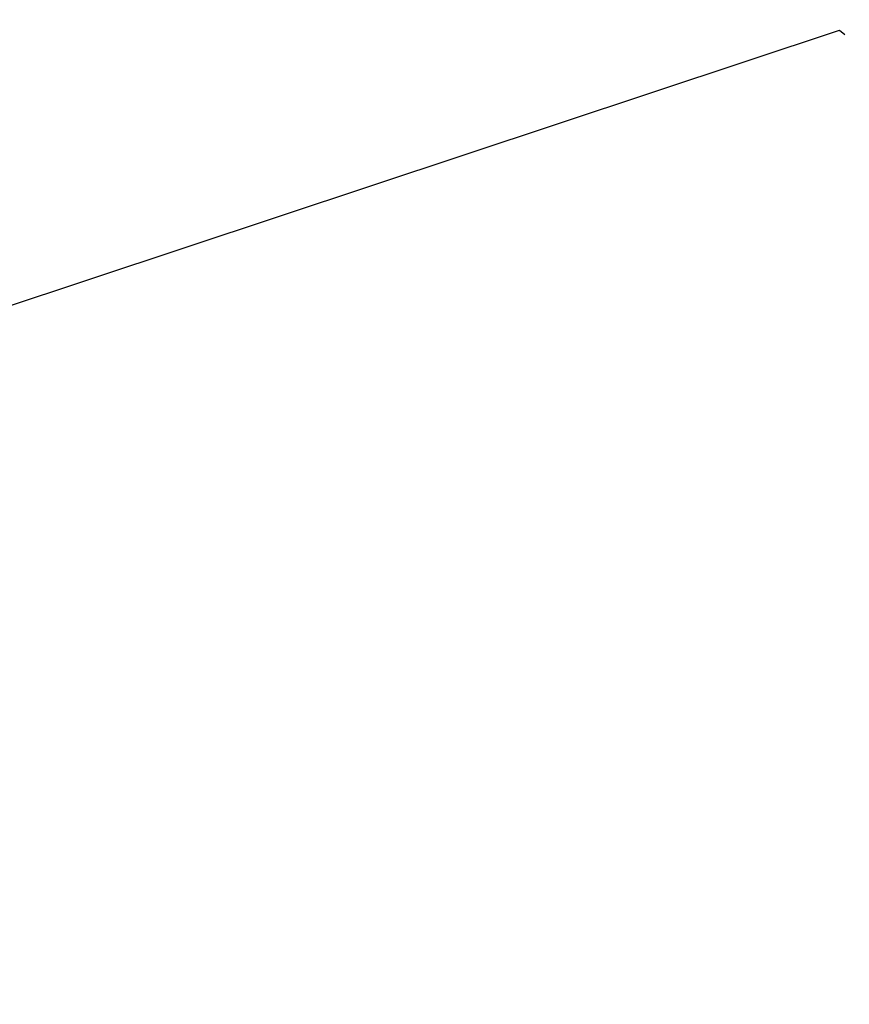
# Model space of a CAD drawing. Header units: metres. Extents: x 7529682 to 7533711, y 5721195 to 5727842.
# Tile 123 of 232: x 7530656 to 7530678, y 5726060 to 5726085. Entities that reach past the tile are written whole.
import ezdxf
from ezdxf import colors
from ezdxf.entities.mleader import LeaderData, LeaderLine
from ezdxf.math import Vec2, Vec3

# ---------------------------------------------------------------- set-up
doc = ezdxf.new("R2010")
doc.units = ezdxf.units.M
doc.layers.add('Sieci-EN-opisy', color=4, linetype='Continuous', lineweight=30, plot=False)
doc.styles.get("Standard").update_dxf_attribs({"font": 'arial.ttf'})

msp = doc.modelspace()

# ---------------------------------------------------------------- leaders
at = {"layer": 'Sieci-EN-opisy'}
ml = msp.add_multileader_mtext('Standard', dxfattribs=at)
ml.set_content('PRZYŁĄCZE NR 2', color=256)
ml.set_leader_properties()
ml.build(insert=Vec2(0, 0))
ml.multileader.update_dxf_attribs({"text_right_attachment_type": 6, "dogleg_length": 0.36, "arrow_head_size": 2})
ctx = ml.context
ctx.base_point, ctx.char_height, ctx.arrow_head_size, ctx.landing_gap_size, ctx.plane_origin, ctx.plane_x_axis, ctx.plane_y_axis = Vec3(7530677.565006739, 5726084.980844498), 2, 2, 1, Vec3(7530662.088244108, 5726071.234622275), Vec3(0.7772507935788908, -0.629190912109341), Vec3(0.629190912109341, 0.7772507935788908)
ctx.right_attachment = 6
notes = []
notes.append((ctx, [(0, (1, 1, 0), (7530677.425101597, 5726085.094098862), (0.7772507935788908, -0.629190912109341), 0.18, [(0, [(7530631.681948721, 5726069.911921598)], 0, [])])]))
ctx.mtext.insert, ctx.mtext.text_direction, ctx.mtext.rotation, ctx.mtext.width, ctx.mtext.defined_height, ctx.mtext.flow_direction = Vec3(7530679.16672939, 5726085.370138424), Vec3(0.7772507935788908, -0.629190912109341), 5.60267349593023, 37.70074436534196, 33.70921151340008, 5
for ctx, leaders in notes:
    for number, flags, end, landing, length, lines in leaders:
        leader = LeaderData()
        leader.index, (leader.has_last_leader_line, leader.has_dogleg_vector, leader.attachment_direction) = number, flags
        leader.last_leader_point, leader.dogleg_vector, leader.dogleg_length = Vec3(end), Vec3(landing), length
        for number, points, colour, breaks in lines:
            line = LeaderLine()
            line.index, line.vertices, line.color, line.breaks = number, Vec3.list(points), colors.encode_raw_color(colour), breaks
            leader.lines.append(line)
        ctx.leaders.append(leader)

doc.saveas('drawing.dxf')
